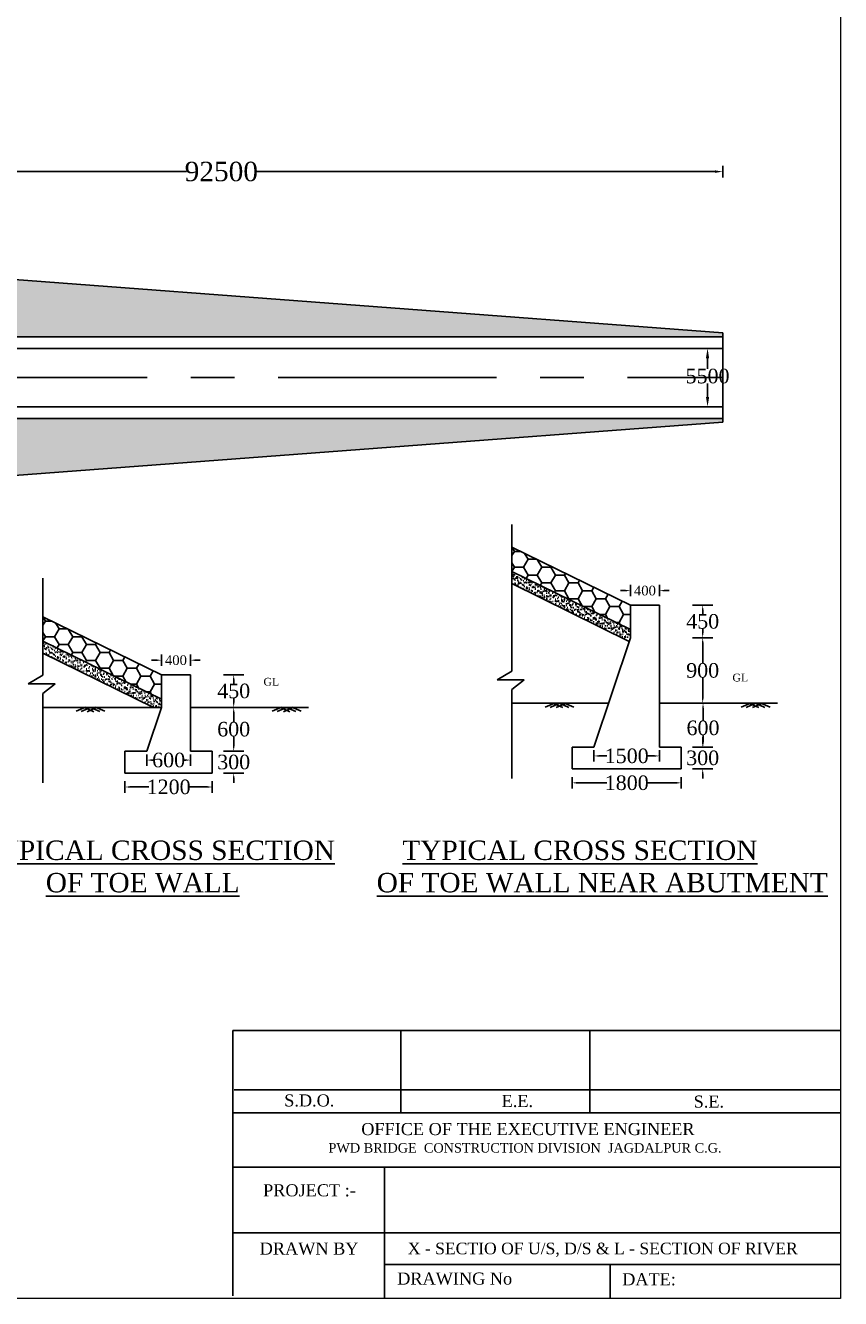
# Model space of a CAD drawing. Header units: millimetres. Extents: x -20950785 to 389010297, y -11535949 to 14056629.
# Tile 27 of 256: x 8557750 to 8641736, y -793794 to -662681. Entities that reach past the tile are written whole.
import ezdxf

# ---------------------------------------------------------------- set-up
doc = ezdxf.new("R2010")
doc.units = ezdxf.units.MM
doc.header["$LTSCALE"] = 60
doc.header["$MEASUREMENT"] = 0
doc.linetypes.add('CENTERX2', pattern=[4, 2.5, -0.5, 0.5, -0.5])
doc.styles.add('style1', font='txt.shx', dxfattribs={"height": 1})
doc.dimstyles.get("Standard").update_dxf_attribs({"dimtxt": 400, "dimasz": 215, "dimexe": 0.18, "dimexo": 0.0625, "dimgap": 0.09, "dimtad": 0, "dimtih": 1, "dimtoh": 1, "dimdec": 0, "dimzin": 4, "dimdsep": 46, "dimtxsty": 'Standard', "dimblk": 'OPEN90', "dimcen": 0, "dimadec": 0, "dimazin": 1, "dimtfac": 1, "dimtdec": 0, "dimtix": 1, "dimtofl": 0, "dimtmove": 0, "dimatfit": 3, "dimldrblk": 'OPEN30', "dimfxl": 1, "dimtolj": 1, "dimtzin": 0, "dimarcsym": 0})

# ---------------------------------------------------------------- blocks, each defined once
blk = doc.blocks.new('*D107')
at = {"color": 0, "linetype": 'Continuous', "lineweight": -2, "transparency": 16777216}
for p, q in [((8526279, -677788), (8526279, -677732)), ((8527079, -677732), (8574355, -677732)), ((8628791, -677732), (8581516, -677732)), ((8629591, -677732), (8629591, -677732))]:
    blk.add_line(p, q, dxfattribs=at)
for points in [[(8527079, -677599), (8527079, -677866), (8526279, -677732)], [(8628791, -677599), (8628791, -677866), (8629591, -677732)]]:
    blk.add_solid(points, dxfattribs=at)
at = {"layer": 'Defpoints', "color": 0, "linetype": 'Continuous', "lineweight": -2, "transparency": 16777216}
for p in [(8526279, -677732), (8526279, -677788), (8629591, -677732)]:
    blk.add_point(p, dxfattribs=at)
at = {"color": 0, "linetype": 'Continuous', "transparency": 16777216, "insert": (8577935, -677732), "char_height": 500, "attachment_point": 5}
blk.add_mtext('\\A1;{\\fTimes New Roman|b0|i0|c0|p18;\\H4x;92500}', dxfattribs=at)
blk = doc.blocks.new('*D122')
at = {"color": 0, "linetype": 'Continuous', "lineweight": -2, "transparency": 16777216}
for p, q in [((8571255, -728052), (8570755, -728052)), ((8571755, -728052), (8571755, -728052)), ((8574755, -728052), (8574755, -728052)), ((8575255, -728052), (8575755, -728052))]:
    blk.add_line(p, q, dxfattribs=at)
for points in [[(8571255, -727968), (8571255, -728135), (8571755, -728052)], [(8575255, -727968), (8575255, -728135), (8574755, -728052)]]:
    blk.add_solid(points, dxfattribs=at)
at = {"layer": 'Defpoints', "color": 0, "linetype": 'Continuous', "lineweight": -2, "transparency": 16777216}
for p in [(8571755, -728052), (8574755, -728052), (8574755, -728052)]:
    blk.add_point(p, dxfattribs=at)
at = {"color": 0, "linetype": 'Continuous', "transparency": 16777216, "insert": (8573255, -728052), "char_height": 300, "attachment_point": 5}
blk.add_mtext('\\A1;{\\fTimes New Roman|b0|i0|c0|p18;\\H3.33333x;400}', dxfattribs=at)
blk = doc.blocks.new('*D123')
at = {"color": 0, "linetype": 'Continuous', "lineweight": -2, "transparency": 16777216}
for p, q in [((8568005, -741110), (8568005, -741110)), ((8568505, -741110), (8570459, -741110)), ((8576505, -741110), (8574551, -741110)), ((8577005, -741110), (8577005, -741110))]:
    blk.add_line(p, q, dxfattribs=at)
for points in [[(8568505, -741026), (8568505, -741193), (8568005, -741110)], [(8576505, -741026), (8576505, -741193), (8577005, -741110)]]:
    blk.add_solid(points, dxfattribs=at)
at = {"layer": 'Defpoints', "color": 0, "linetype": 'Continuous', "lineweight": -2, "transparency": 16777216}
for p in [(8568005, -741110), (8577005, -741110), (8577005, -741110)]:
    blk.add_point(p, dxfattribs=at)
at = {"color": 0, "linetype": 'Continuous', "transparency": 16777216, "insert": (8572505, -741110), "char_height": 300, "attachment_point": 5}
blk.add_mtext('\\A1;{\\fTimes New Roman|b0|i0|c0|p18;\\H5x;1200}', dxfattribs=at)
blk = doc.blocks.new('*D124')
at = {"color": 0, "linetype": 'Continuous', "lineweight": -2, "transparency": 16777216}
for p, q in [((8570255, -738340), (8570255, -738340)), ((8570755, -738340), (8570931, -738340)), ((8574255, -738340), (8574079, -738340)), ((8574755, -738340), (8574755, -738340))]:
    blk.add_line(p, q, dxfattribs=at)
for points in [[(8570755, -738257), (8570755, -738424), (8570255, -738340)], [(8574255, -738257), (8574255, -738424), (8574755, -738340)]]:
    blk.add_solid(points, dxfattribs=at)
at = {"layer": 'Defpoints', "color": 0, "linetype": 'Continuous', "lineweight": -2, "transparency": 16777216}
for p in [(8570255, -738340), (8574755, -738340), (8574755, -738340)]:
    blk.add_point(p, dxfattribs=at)
at = {"color": 0, "linetype": 'Continuous', "transparency": 16777216, "insert": (8572505, -738340), "char_height": 300, "attachment_point": 5}
blk.add_mtext('\\A1;{\\fTimes New Roman|b0|i0|c0|p18;\\H5x;600}', dxfattribs=at)
blk = doc.blocks.new('*D125')
at = {"color": 0, "linetype": 'Continuous', "lineweight": -2, "transparency": 16777216}
for p, q in [((8579207, -729547), (8579207, -729547)), ((8579207, -730047), (8579207, -730465)), ((8579207, -732410), (8579207, -731991)), ((8579207, -732910), (8579207, -732910))]:
    blk.add_line(p, q, dxfattribs=at)
for points in [[(8579124, -730047), (8579291, -730047), (8579207, -729547)], [(8579124, -732410), (8579291, -732410), (8579207, -732910)]]:
    blk.add_solid(points, dxfattribs=at)
at = {"layer": 'Defpoints', "color": 0, "linetype": 'Continuous', "lineweight": -2, "transparency": 16777216}
for p in [(8579207, -729547), (8579207, -729547), (8579207, -732910)]:
    blk.add_point(p, dxfattribs=at)
at = {"color": 0, "linetype": 'Continuous', "transparency": 16777216, "insert": (8579207, -731228), "char_height": 300, "attachment_point": 5}
blk.add_mtext('\\A1;{\\fTimes New Roman|b0|i0|c0|p18;\\H5x;450}', dxfattribs=at)
blk = doc.blocks.new('*D126')
at = {"color": 0, "linetype": 'Continuous', "lineweight": -2, "transparency": 16777216}
for p, q in [((8579207, -732910), (8579207, -732910)), ((8579207, -733410), (8579207, -734403)), ((8579207, -736922), (8579207, -735929)), ((8579207, -737422), (8579207, -737422))]:
    blk.add_line(p, q, dxfattribs=at)
for points in [[(8579124, -733410), (8579290, -733410), (8579207, -732910)], [(8579124, -736922), (8579290, -736922), (8579207, -737422)]]:
    blk.add_solid(points, dxfattribs=at)
at = {"layer": 'Defpoints', "color": 0, "linetype": 'Continuous', "lineweight": -2, "transparency": 16777216}
for p in [(8579207, -732910), (8579207, -732910), (8579207, -737422)]:
    blk.add_point(p, dxfattribs=at)
at = {"color": 0, "linetype": 'Continuous', "transparency": 16777216, "insert": (8579207, -735166), "char_height": 300, "attachment_point": 5}
blk.add_mtext('\\A1;{\\fTimes New Roman|b0|i0|c0|p18;\\H5x;600}', dxfattribs=at)
blk = doc.blocks.new('*D127')
at = {"color": 0, "linetype": 'Continuous', "lineweight": -2, "transparency": 16777216}
for p, q in [((8579207, -736922), (8579207, -736422)), ((8579207, -737422), (8579207, -737422)), ((8579207, -739672), (8579207, -739672)), ((8579207, -740172), (8579207, -740672))]:
    blk.add_line(p, q, dxfattribs=at)
for points in [[(8579124, -736922), (8579291, -736922), (8579207, -737422)], [(8579124, -740172), (8579291, -740172), (8579207, -739672)]]:
    blk.add_solid(points, dxfattribs=at)
at = {"layer": 'Defpoints', "color": 0, "linetype": 'Continuous', "lineweight": -2, "transparency": 16777216}
for p in [(8579207, -737422), (8579207, -737422), (8579207, -739672)]:
    blk.add_point(p, dxfattribs=at)
at = {"color": 0, "linetype": 'Continuous', "transparency": 16777216, "insert": (8579207, -738547), "char_height": 300, "attachment_point": 5}
blk.add_mtext('\\A1;{\\fTimes New Roman|b0|i0|c0|p18;\\H5x;300}', dxfattribs=at)
blk = doc.blocks.new('*D128')
at = {"color": 0, "linetype": 'Continuous', "lineweight": -2, "transparency": 16777216}
for p, q in [((8619578, -720887), (8619078, -720887)), ((8620078, -720887), (8620078, -720887)), ((8623078, -720887), (8623078, -720887)), ((8623578, -720887), (8624078, -720887))]:
    blk.add_line(p, q, dxfattribs=at)
for points in [[(8619578, -720803), (8619578, -720970), (8620078, -720887)], [(8623578, -720803), (8623578, -720970), (8623078, -720887)]]:
    blk.add_solid(points, dxfattribs=at)
at = {"layer": 'Defpoints', "color": 0, "linetype": 'Continuous', "lineweight": -2, "transparency": 16777216}
for p in [(8620078, -720887), (8623078, -720887), (8623078, -720887)]:
    blk.add_point(p, dxfattribs=at)
at = {"color": 0, "linetype": 'Continuous', "transparency": 16777216, "insert": (8621578, -720887), "char_height": 300, "attachment_point": 5}
blk.add_mtext('\\A1;{\\fTimes New Roman|b0|i0|c0|p18;\\H3.33333x;400}', dxfattribs=at)
blk = doc.blocks.new('*D129')
at = {"color": 0, "linetype": 'Continuous', "lineweight": -2, "transparency": 16777216}
for p, q in [((8614078, -740683), (8614078, -740682)), ((8614578, -740683), (8617658, -740683)), ((8624828, -740683), (8621749, -740683)), ((8625328, -740683), (8625328, -740682))]:
    blk.add_line(p, q, dxfattribs=at)
for points in [[(8614578, -740599), (8614578, -740766), (8614078, -740683)], [(8624828, -740599), (8624828, -740766), (8625328, -740683)]]:
    blk.add_solid(points, dxfattribs=at)
at = {"layer": 'Defpoints', "color": 0, "linetype": 'Continuous', "lineweight": -2, "transparency": 16777216}
for p in [(8614078, -740683), (8625328, -740683), (8625328, -740683)]:
    blk.add_point(p, dxfattribs=at)
at = {"color": 0, "linetype": 'Continuous', "transparency": 16777216, "insert": (8619703, -740683), "char_height": 300, "attachment_point": 5}
blk.add_mtext('\\A1;{\\fTimes New Roman|b0|i0|c0|p18;\\H5x;1800}', dxfattribs=at)
blk = doc.blocks.new('*D130')
at = {"color": 0, "linetype": 'Continuous', "lineweight": -2, "transparency": 16777216}
for p, q in [((8616328, -737913), (8616328, -737913)), ((8616828, -737913), (8617658, -737913)), ((8622578, -737913), (8621749, -737913)), ((8623078, -737913), (8623078, -737913))]:
    blk.add_line(p, q, dxfattribs=at)
for points in [[(8616828, -737830), (8616828, -737996), (8616328, -737913)], [(8622578, -737830), (8622578, -737996), (8623078, -737913)]]:
    blk.add_solid(points, dxfattribs=at)
at = {"layer": 'Defpoints', "color": 0, "linetype": 'Continuous', "lineweight": -2, "transparency": 16777216}
for p in [(8616328, -737913), (8623078, -737913), (8623078, -737913)]:
    blk.add_point(p, dxfattribs=at)
at = {"color": 0, "linetype": 'Continuous', "transparency": 16777216, "insert": (8619703, -737913), "char_height": 300, "attachment_point": 5}
blk.add_mtext('\\A1;{\\fTimes New Roman|b0|i0|c0|p18;\\H5x;1500}', dxfattribs=at)
blk = doc.blocks.new('*D131')
at = {"color": 0, "linetype": 'Continuous', "lineweight": -2, "transparency": 16777216}
for p, q in [((8627531, -722382), (8627531, -722382)), ((8627531, -722882), (8627531, -723300)), ((8627531, -725245), (8627531, -724826)), ((8627531, -725745), (8627531, -725745))]:
    blk.add_line(p, q, dxfattribs=at)
for points in [[(8627447, -722882), (8627614, -722882), (8627531, -722382)], [(8627447, -725245), (8627614, -725245), (8627531, -725745)]]:
    blk.add_solid(points, dxfattribs=at)
at = {"layer": 'Defpoints', "color": 0, "linetype": 'Continuous', "lineweight": -2, "transparency": 16777216}
for p in [(8627531, -722382), (8627531, -722382), (8627531, -725745)]:
    blk.add_point(p, dxfattribs=at)
at = {"color": 0, "linetype": 'Continuous', "transparency": 16777216, "insert": (8627531, -724063), "char_height": 300, "attachment_point": 5}
blk.add_mtext('\\A1;{\\fTimes New Roman|b0|i0|c0|p18;\\H5x;450}', dxfattribs=at)
blk = doc.blocks.new('*D132')
at = {"color": 0, "linetype": 'Continuous', "lineweight": -2, "transparency": 16777216}
for p, q in [((8627530, -725745), (8627530, -725745)), ((8627530, -726245), (8627530, -728348)), ((8627530, -731982), (8627530, -729879)), ((8627530, -732482), (8627530, -732482))]:
    blk.add_line(p, q, dxfattribs=at)
for points in [[(8627447, -726245), (8627614, -726245), (8627530, -725745)], [(8627447, -731982), (8627614, -731982), (8627530, -732482)]]:
    blk.add_solid(points, dxfattribs=at)
at = {"layer": 'Defpoints', "color": 0, "linetype": 'Continuous', "lineweight": -2, "transparency": 16777216}
for p in [(8627530, -725745), (8627531, -725745), (8627530, -732482)]:
    blk.add_point(p, dxfattribs=at)
at = {"color": 0, "linetype": 'Continuous', "transparency": 16777216, "insert": (8627530, -729114), "char_height": 300, "attachment_point": 5}
blk.add_mtext('\\A1;{\\fTimes New Roman|b0|i0|c0|p18;\\H5x;900}', dxfattribs=at)
blk = doc.blocks.new('*D133')
at = {"color": 0, "linetype": 'Continuous', "lineweight": -2, "transparency": 16777216}
for p, q in [((8627531, -736495), (8627531, -735995)), ((8627531, -736995), (8627531, -736995)), ((8627531, -739245), (8627531, -739245)), ((8627531, -739745), (8627531, -740245))]:
    blk.add_line(p, q, dxfattribs=at)
for points in [[(8627447, -736495), (8627614, -736495), (8627531, -736995)], [(8627447, -739745), (8627614, -739745), (8627531, -739245)]]:
    blk.add_solid(points, dxfattribs=at)
at = {"layer": 'Defpoints', "color": 0, "linetype": 'Continuous', "lineweight": -2, "transparency": 16777216}
for p in [(8627531, -736995), (8627531, -736995), (8627531, -739245)]:
    blk.add_point(p, dxfattribs=at)
at = {"color": 0, "linetype": 'Continuous', "transparency": 16777216, "insert": (8627531, -738120), "char_height": 300, "attachment_point": 5}
blk.add_mtext('\\A1;{\\fTimes New Roman|b0|i0|c0|p18;\\H5x;300}', dxfattribs=at)
blk = doc.blocks.new('*D138')
at = {"color": 0, "linetype": 'Continuous', "lineweight": -2, "transparency": 16777216}
for p, q in [((8628032, -695946), (8628032, -695946)), ((8628032, -696946), (8628032, -698035)), ((8628032, -700946), (8628032, -699561)), ((8628032, -701946), (8628032, -701946))]:
    blk.add_line(p, q, dxfattribs=at)
for points in [[(8627865, -696946), (8628198, -696946), (8628032, -695946)], [(8627865, -700946), (8628198, -700946), (8628032, -701946)]]:
    blk.add_solid(points, dxfattribs=at)
at = {"layer": 'Defpoints', "color": 0, "linetype": 'Continuous', "lineweight": -2, "transparency": 16777216}
for p in [(8628032, -695946), (8628032, -701946), (8628032, -701946)]:
    blk.add_point(p, dxfattribs=at)
at = {"color": 0, "linetype": 'Continuous', "transparency": 16777216, "insert": (8628032, -698798), "char_height": 500, "attachment_point": 5}
blk.add_mtext('\\A1;{\\fTimes New Roman|b0|i0|c0|p18;\\H3x;5500}', dxfattribs=at)
blk = doc.blocks.new('*D139')
at = {"color": 0, "linetype": 'Continuous', "lineweight": -2, "transparency": 16777216}
for p, q in [((8628543, -732482), (8627564, -732482)), ((8627564, -732982), (8627564, -734267)), ((8627564, -736495), (8627564, -735793)), ((8628569, -736995), (8627564, -736995))]:
    blk.add_line(p, q, dxfattribs=at)
for points in [[(8627480, -732982), (8627647, -732982), (8627564, -732482)], [(8627480, -736495), (8627647, -736495), (8627564, -736995)]]:
    blk.add_solid(points, dxfattribs=at)
at = {"layer": 'Defpoints', "color": 0, "linetype": 'Continuous', "lineweight": -2, "transparency": 16777216}
for p in [(8627564, -732482), (8628543, -732482), (8628569, -736995)]:
    blk.add_point(p, dxfattribs=at)
at = {"color": 0, "linetype": 'Continuous', "transparency": 16777216, "insert": (8627564, -735030), "char_height": 300, "attachment_point": 5}
blk.add_mtext('\\A1;{\\fTimes New Roman|b0|i0|c0|p18;\\H5x;600}', dxfattribs=at)

msp = doc.modelspace()

# ---------------------------------------------------------------- hatches: boundary and pattern name
at = {"linetype": 'ByBlock', "lineweight": -2, "ltscale": 2}
h = msp.add_hatch(dxfattribs=at)
h.set_pattern_fill('AR-CONC', color=256, scale=200)
h.set_pattern_definition([(50, (0, 0), (1434.52037, -125.50427), [150, -1650]), (355, (0, 0), (-277.50267, 1504.38427), [120, -1320]), (100.451444, (119.5, -10.5), (1157.0177, 1378.87998), [127.48038, -1402.28422]), (46.1842, (0, 400), (2134.48266, -331.03856), [225, -2475]), (96.635635, (177.9, 372.4), (1869.3239, 1948.2372), [191.2207, -2103.4275]), (351.184164, (0, 400), (1869.3239, 1948.2372), [180, -1980]), (21, (200, 300), (1193.8141, -805.23778), [150, -1650]), (326, (200, 300), (486.63066, 1450.3001), [120, -1320]), (71.451445, (299.5, 232.9), (1680.44475, 645.0623), [127.48038, -1402.28422]), (37.5, (0, 0), (24.31971, 665.787708), [0, -1304, 0, -1340, 0, -1325]), (7.5, (0, 0), (526.139075, 788.823424), [0, -764, 0, -1274, 0, -505]), (327.5, (-446, 0), (1067.644872, -45.109743), [0, -500, 0, -1560, 0, -2070]), (317.5, (-646, 0), (1166.37234, 200.20996), [0, -650, 0, -1036, 0, -1470])])
h.paths.add_polyline_path([(8446985.68, -684503.35), (8355110.81, -694194.97), (8355110.81, -694597.19), (8416687.16, -694597.19), (8446687.16, -693547.19), (8446985.68, -693547.19)])
h.paths.add_polyline_path([(8446985.68, -704047.19), (8446687.16, -704047.19), (8416687.16, -702997.19), (8355110.81, -702997.19), (8355110.81, -703399.41), (8446985.68, -713091.03)])
h.paths.add_polyline_path([(8629591.02, -703546.72), (8629591.02, -703145.58), (8542447.84, -703145.58), (8542447.84, -710113.58)])
h.paths.add_polyline_path([(8542447.84, -687777.59), (8542447.84, -694745.58), (8629591.02, -694745.58), (8629591.02, -694344.45)])
at = {"linetype": 'Continuous'}
h = msp.add_hatch(dxfattribs=at)
h.set_pattern_fill('HONEY', color=256, scale=7500)
h.set_pattern_definition([(0, (-7694526.55, 1646585.1), (1406.25, 811.898816), [937.5, -1875]), (120, (-7694526.55, 1646585.1), (-1406.25, 811.898816), [937.5, -1875]), (60, (-7694526.55, 1646585.1), (3e-13, 1623.797632), [-1875, 937.5])])
h.paths.add_polyline_path([(8607879.92, -716410.81), (8607879.92, -718912.59), (8620078.29, -724885.87), (8620078.29, -722381.85)])
h = msp.add_hatch(dxfattribs=at)
h.set_pattern_fill('AR-SAND', color=256, scale=225)
h.set_pattern_definition([(37.5, (-7694526.55, 1646585.14), (-14.1735056, 433.535348), [0, -342, 0, -382.5, 0, -365.625]), (7.5, (-7694526.55, 1646585.14), (398.199759, 634.982865), [0, -184.5, 0, -308.25, 0, -118.125]), (327.5, (-7694803.3, 1646585.14), (700.681919, 1.273287), [0, -112.5, 0, -405, 0, -528.75]), (317.5, (-7694803.3, 1646585.14), (676.378486, 197.477002), [0, -56.25, 0, -265.5, 0, -303.75])])
h.paths.add_polyline_path([(8607879.92, -718912.59), (8607879.92, -720165.22), (8619273.91, -725744.62), (8620078.29, -725744.62), (8620078.29, -724885.87)])
h = msp.add_hatch(dxfattribs=at)
h.set_pattern_fill('HONEY', color=256, scale=7500)
h.set_pattern_definition([(0, (-7742849.8, 1639420.1), (1406.25, 811.898816), [937.5, -1875]), (120, (-7742849.8, 1639420.1), (-1406.25, 811.898816), [937.5, -1875]), (60, (-7742849.8, 1639420.1), (3e-13, 1623.797632), [-1875, 937.5])])
h.paths.add_polyline_path([(8559556.68, -723575.82), (8559556.68, -726077.6), (8571755.05, -732050.89), (8571755.05, -729546.87)])
h = msp.add_hatch(dxfattribs=at)
h.set_pattern_fill('AR-SAND', color=256, scale=225)
h.set_pattern_definition([(37.5, (-7742849.8, 1639420.12), (-14.1735056, 433.535348), [0, -342, 0, -382.5, 0, -365.625]), (7.5, (-7742849.8, 1639420.1), (398.199759, 634.982865), [0, -184.5, 0, -308.25, 0, -118.125]), (327.5, (-7743126.54, 1639420.12), (700.681919, 1.273287), [0, -112.5, 0, -405, 0, -528.75]), (317.5, (-7743126.54, 1639420.1), (676.378486, 197.477002), [0, -56.25, 0, -265.5, 0, -303.75])])
h.paths.add_polyline_path([(8559556.68, -726077.6), (8559556.68, -727330.24), (8570950.67, -732909.64), (8571755.05, -732909.64), (8571755.05, -732050.89)])

# ---------------------------------------------------------------- linework, layer by layer
at = {"lineweight": 5}
for p, q in [((8641735.75, -600358.69), (8641735.75, -793794.32)), ((8641735.75, -793794.32), (8343253.98, -793794.32))]:
    msp.add_line(p, q, dxfattribs=at)
at = {"linetype": 'Continuous'}
for p, q in [((8629591.02, -678332.3), (8629591.02, -677131.77)), ((8529279.29, -694745.58), (8629591.02, -694745.58)), ((8529279.29, -703145.58), (8629591.02, -703145.58)), ((8607879.92, -714084.24), (8607879.92, -729178.12)), ((8559556.68, -719592.95), (8559556.68, -729605.38)), ((8620078.29, -721471.79), (8620078.29, -720301.61)), ((8623078.29, -721471.79), (8623078.29, -720301.61)), ((8620078.29, -722381.85), (8620078.29, -725744.62)), ((8623078.29, -722381.85), (8620078.29, -722381.85)), ((8623078.29, -722381.85), (8623078.29, -736994.62)), ((8626491.63, -722381.85), (8628568.7, -722381.85)), ((8620078.29, -725744.62), (8616328.29, -736994.62)), ((8626491.63, -725744.62), (8628568.7, -725744.62)), ((8571755.05, -728636.81), (8571755.05, -727466.63)), ((8574755.05, -728636.81), (8574755.05, -727466.63)), ((8623078.29, -728209.55), (8623078.29, -727039.38)), ((8559556.68, -729605.38), (8558044.69, -730492.56)), ((8571755.05, -729546.87), (8571755.05, -732909.64)), ((8574755.05, -729546.87), (8571755.05, -729546.87)), ((8574755.05, -729546.87), (8574755.05, -737421.87)), ((8578168.39, -729546.87), (8580245.46, -729546.87)), ((8607879.92, -729178.12), (8606367.93, -730065.31)), ((8606367.93, -730065.31), (8609130.64, -730065.31)), ((8609130.64, -730065.31), (8607879.92, -731070.78)), ((8558044.69, -730492.56), (8560807.4, -730492.56)), ((8560807.4, -730492.56), (8559556.68, -731498.03)), ((8559556.68, -731498.03), (8559556.68, -740667.97)), ((8607879.92, -731070.78), (8607879.92, -740240.72)), ((8559556.68, -732909.64), (8571755.05, -732909.64)), ((8571755.05, -732909.64), (8570255.05, -737421.87)), ((8574755.05, -732909.64), (8586927.4, -732909.64)), ((8607879.92, -732482.38), (8617832.37, -732482.38)), ((8623078.29, -732482.38), (8635250.65, -732482.38)), ((8570255.05, -737421.87), (8568005.05, -737421.87)), ((8568005.05, -737421.87), (8568005.05, -739671.87)), ((8570255.05, -738925.4), (8570255.05, -737755.23)), ((8577005.05, -737421.87), (8574755.05, -737421.87)), ((8574755.05, -738925.4), (8574755.05, -737755.23)), ((8577005.05, -737421.87), (8577005.05, -739671.87)), ((8578168.39, -737421.87), (8580245.46, -737421.87)), ((8616328.29, -736994.62), (8614078.29, -736994.62)), ((8614078.29, -736994.62), (8614078.29, -739244.62)), ((8616328.29, -738498.15), (8616328.29, -737327.98)), ((8625328.29, -736994.62), (8623078.29, -736994.62)), ((8623078.29, -738498.15), (8623078.29, -737327.98)), ((8625328.29, -736994.62), (8625328.29, -739244.62)), ((8626491.63, -736994.62), (8628568.7, -736994.62)), ((8625328.29, -739244.62), (8614078.29, -739244.62)), ((8626491.63, -739244.62), (8628568.7, -739244.62)), ((8577005.05, -739671.87), (8568005.05, -739671.87)), ((8568005.05, -741694.91), (8568005.05, -740524.74)), ((8577005.05, -741694.91), (8577005.05, -740524.74)), ((8578168.39, -739671.87), (8580245.46, -739671.87)), ((8614078.29, -741267.66), (8614078.29, -740097.49)), ((8625328.29, -741267.66), (8625328.29, -740097.49))]:
    msp.add_line(p, q, dxfattribs=at)
at = {"linetype": 'ByBlock', "lineweight": -2, "ltscale": 2}
for p, q in [((8489621.08, -683796.72), (8629621.08, -694346.72)), ((8629591.02, -694344.45), (8629591.02, -703546.72)), ((8489621.08, -714094.45), (8629621.08, -703544.45))]:
    msp.add_line(p, q, dxfattribs=at)
at = {"linetype": 'Continuous', "ltscale": 500}
for p, q in [((8529279.29, -695945.58), (8629591.02, -695945.58)), ((8529286.87, -701945.58), (8629591.02, -701945.58))]:
    msp.add_line(p, q, dxfattribs=at)
at = {"linetype": 'CENTERX2', "ltscale": 150}
msp.add_line((8475779.29, -698945.58), (8629591.02, -698945.58), dxfattribs=at)
for p, q in [((8563924.34, -732891.91), (8562962.12, -733316.75)), ((8564445.77, -732909.64), (8563483.55, -733334.48)), ((8564445.77, -732909.64), (8565407.99, -733334.48)), ((8564967.2, -732891.91), (8565929.42, -733316.75)), ((8584139.08, -732891.91), (8583176.86, -733316.75)), ((8584660.51, -732909.64), (8583698.29, -733334.48)), ((8584660.51, -732909.64), (8585622.73, -733334.48)), ((8585181.94, -732891.91), (8586144.16, -733316.75)), ((8612247.58, -732464.66), (8611285.36, -732889.5)), ((8612769.01, -732482.38), (8611806.79, -732907.23)), ((8612142.51, -732503.69), (8613104.72, -732928.53)), ((8613395.52, -732503.69), (8612433.3, -732928.53)), ((8612769.01, -732482.38), (8613731.23, -732907.23)), ((8613290.44, -732464.66), (8614252.66, -732889.5)), ((8632462.32, -732464.66), (8631500.1, -732889.5)), ((8632983.75, -732482.38), (8632021.53, -732907.23)), ((8632357.25, -732503.69), (8633319.46, -732928.53)), ((8633610.26, -732503.69), (8632648.04, -732928.53)), ((8632983.75, -732482.38), (8633945.97, -732907.23)), ((8633505.18, -732464.66), (8634467.4, -732889.5)), ((8563819.26, -732930.94), (8564781.48, -733355.78)), ((8565072.27, -732930.94), (8564110.06, -733355.78)), ((8584034, -732930.94), (8584996.22, -733355.78)), ((8585287.01, -732930.94), (8584324.8, -733355.78)), ((8579118.09, -766186.2, -27000), (8641735.75, -766186.2, -27000)), ((8579118.09, -766186.2, -27000), (8579118.09, -793524.32, -27000)), ((8596423.05, -766186.2, -27000), (8596423.05, -774660.2, -27000)), ((8615903.1, -766186.2, -27000), (8615903.1, -774660.2, -27000)), ((8579242.54, -772283.56, -27000), (8641735.75, -772283.56, -27000)), ((8579118.09, -774660.2, -27000), (8641735.75, -774660.2, -27000)), ((8579118.09, -780279.38, -27000), (8594736.08, -780279.38, -27000)), ((8594736.08, -780279.38, -54000), (8594736.08, -793524.32, -54000)), ((8594736.08, -780279.38, -27000), (8641735.75, -780279.38, -27000)), ((8594736.08, -780279.38, -27000), (8594736.08, -793794.32, -27000)), ((8579118.09, -787044.45, -26240.8), (8594736.08, -787044.45, -20471.66)), ((8594736.08, -787044.45, -17174.19), (8641735.75, -787044.45, 187.05)), ((8594736.08, -790284.45, -27000), (8641735.75, -790284.45, -27000)), ((8617982.73, -790284.45, -27000), (8617982.73, -793794.32, -27000))]:
    msp.add_line(p, q)
at = {"linetype": 'Continuous'}
for points in [[(8607879.92, -716410.81), (8620078.29, -722381.85)], [(8620078.29, -724885.87), (8607879.92, -718912.59)], [(8619955.5, -726112.99), (8607879.92, -720165.22)], [(8559556.68, -723575.82), (8571755.05, -729546.87)], [(8571755.05, -732050.89), (8559556.68, -726077.6)], [(8570950.67, -732909.64), (8559556.68, -727330.24)]]:
    msp.add_lwpolyline(points, dxfattribs=at)

# ---------------------------------------------------------------- texts
at = {"attachment_point": 1, "style": 'style1'}
for s, insert, char_height in [('{\\fTimes New Roman|b0|i0|c0|p18;\\H0.30864x;GL\\H3.24x;                         }', (8582275.82, -729869.75), 2592), ('{\\fTimes New Roman|b0|i0|c0|p18;\\H0.30864x;GL\\H3.24x;                         }', (8630599.07, -729442.49), 2592), ('{\\fTimes New Roman|b0|i0|c0|p18;\\H0.96451x;\\LTYPICAL CROSS SECTION\\l \\P         \\LOF TOE WALL\\l    \\H1.0368x;                   }', (8553050.52, -746626.36), 2073.6), ('{\\fTimes New Roman|b0|i0|c0|p18;\\H0.72338x;      \\H1.33333x;\\LTYPICAL CROSS SECTION\\l \\P \\LOF TOE WALL NEAR ABUTMENT\\H0.75x;\\l  \\H1.3824x;                    }', (8593184.87, -746626.36), 2073.6), ('{\\fTimes New Roman|b0|i0|c0|p18;S.D.O.                         }', (8584412.89, -772769.46), 1244.16), ('{\\fTimes New Roman|b0|i0|c0|p18;E.E.                         }', (8606819.36, -772824.19, -27000), 1244.16), ('{\\fTimes New Roman|b0|i0|c0|p18;S.E.                         }', (8626600.04, -772887.18, -27000), 1244.16), ('{\\fTimes New Roman|b0|i0|c0|p18;                      OFFICE OF THE EXECUTIVE ENGINEER \\P       \\H0.7813x;          PWD BRIDGE  CONSTRUCTION DIVISION  JAGDALPUR C.G. \\H1.28x;  }', (8582016.23, -775716.94, -48600), 1244.16), ('{\\fTimes New Roman|b0|i0|c0|p18;PROJECT :-                       }', (8582237.47, -782023.93, -54000), 1244.16), ('{\\fTimes New Roman|b0|i0|c0|p18;\\H0.7716x;X - SECTIO OF U/S, D/S & L - SECTION OF RIVER \\H1.296x;                     }', (8597144.47, -788036.88, -27000), 1555.2), ('{\\fTimes New Roman|b0|i0|c0|p18;DRAWN BY                        }', (8581883.66, -788029.26), 1244.16), ('{\\fTimes New Roman|b0|i0|c0|p18;DRAWING No                      }', (8596052.31, -791117, -27000), 1244.16), ('{\\fTimes New Roman|b0|i0|c0|p18;DATE:                       }', (8619233.77, -791190.57), 1244.16)]:
    msp.add_mtext(s, dxfattribs=dict(at, insert=insert, char_height=char_height))

# ---------------------------------------------------------------- dimensions: what is measured, and where the dimension line sits
at = {"linetype": 'Continuous'}
for base, p1, p2, angle, text, override, picture, middle in [((8526279.09, -677732.42), (8629591.02, -677732.42), (8526279.09, -677787.59), 180, '{\\fTimes New Roman|b0|i0|c0|p18;\\H4x;92500}', {"dimtxt": 500, "dimasz": 800, "dimfxl": 300}, '*D107', (8577935.06, -677732.42)), ((8627530.51, -722381.85), (8627530.51, -725744.62), (8627530.51, -722381.85), 90, '{\\fTimes New Roman|b0|i0|c0|p18;\\H5x;450}', {"dimtxt": 300, "dimasz": 500, "dimfxl": 300}, '*D131', (8627530.51, -724063.24)), ((8627530.17, -725744.62), (8627530.17, -732482.38), (8627530.51, -725744.62), 90, '{\\fTimes New Roman|b0|i0|c0|p18;\\H5x;900}', {"dimtxt": 300, "dimasz": 500, "dimfxl": 300}, '*D132', (8627530.17, -729113.5)), ((8579207.26, -729546.87), (8579207.26, -732909.64), (8579207.26, -729546.87), 90, '{\\fTimes New Roman|b0|i0|c0|p18;\\H5x;450}', {"dimtxt": 300, "dimasz": 500, "dimfxl": 300}, '*D125', (8579207.26, -731228.25)), ((8579206.93, -732909.64), (8579206.93, -737421.87), (8579207.26, -732909.64), 90, '{\\fTimes New Roman|b0|i0|c0|p18;\\H5x;600}', {"dimtxt": 300, "dimasz": 500, "dimfxl": 300}, '*D126', (8579206.93, -735165.75)), ((8579207.26, -737421.87), (8579207.26, -739671.87), (8579207.26, -737421.87), 90, '{\\fTimes New Roman|b0|i0|c0|p18;\\H5x;300}', {"dimtxt": 300, "dimasz": 500, "dimfxl": 300}, '*D127', (8579207.26, -738546.87)), ((8627530.51, -736994.62), (8627530.51, -739244.62), (8627530.51, -736994.62), 90, '{\\fTimes New Roman|b0|i0|c0|p18;\\H5x;300}', {"dimtxt": 300, "dimasz": 500, "dimfxl": 300}, '*D133', (8627530.51, -738119.62))]:
    dim = msp.add_linear_dim(base=base, p1=p1, p2=p2, angle=angle, text=text, dimstyle='Standard', override=override, dxfattribs=at)
    dim.commit()
    dim.dimension.update_dxf_attribs({"geometry": picture, "text_midpoint": middle})
for base, p1, p2, text, override, picture, middle in [((8628031.72, -701945.58), (8628031.72, -695945.58), (8628031.72, -701945.58), '{\\fTimes New Roman|b0|i0|c0|p18;\\H3x;5500}', {"dimtxt": 500, "dimasz": 1000, "dimfxl": 300}, '*D138', (8628031.72, -698797.58)), ((8627563.76, -732482.38), (8628568.7, -736994.62), (8628542.88, -732482.38), '{\\fTimes New Roman|b0|i0|c0|p18;\\H5x;600}', {"dimtxt": 300, "dimasz": 500, "dimfxl": 300}, '*D139', (8627563.76, -735030.1))]:
    dim = msp.add_linear_dim(base=base, p1=p1, p2=p2, angle=90, text=text, dimstyle='Standard', override=override, dxfattribs=at)
    dim.commit()
    dim.dimension.update_dxf_attribs({"geometry": picture, "text_midpoint": middle, "dimtype": 160})
for base, p1, p2, text, picture, middle in [((8623078.29, -720886.7), (8620078.29, -720886.7), (8623078.29, -720886.7), '{\\fTimes New Roman|b0|i0|c0|p18;\\H3.33333x;400}', '*D128', (8621578.29, -720886.7)), ((8574755.05, -728051.72), (8571755.05, -728051.72), (8574755.05, -728051.72), '{\\fTimes New Roman|b0|i0|c0|p18;\\H3.33333x;400}', '*D122', (8573255.05, -728051.72)), ((8574755.05, -738340.32), (8570255.05, -738340.32), (8574755.05, -738340.32), '{\\fTimes New Roman|b0|i0|c0|p18;\\H5x;600}', '*D124', (8572505.05, -738340.32)), ((8623078.29, -737913.07), (8616328.29, -737913.07), (8623078.29, -737913.07), '{\\fTimes New Roman|b0|i0|c0|p18;\\H5x;1500}', '*D130', (8619703.29, -737913.07)), ((8577005.05, -741109.83), (8568005.05, -741109.83), (8577005.05, -741109.83), '{\\fTimes New Roman|b0|i0|c0|p18;\\H5x;1200}', '*D123', (8572505.05, -741109.83)), ((8625328.29, -740682.57), (8614078.29, -740682.57), (8625328.29, -740682.57), '{\\fTimes New Roman|b0|i0|c0|p18;\\H5x;1800}', '*D129', (8619703.29, -740682.57))]:
    dim = msp.add_linear_dim(base=base, p1=p1, p2=p2, text=text, dimstyle='Standard', override={"dimtxt": 300, "dimasz": 500, "dimfxl": 300}, dxfattribs=at)
    dim.commit()
    dim.dimension.update_dxf_attribs({"geometry": picture, "text_midpoint": middle})

doc.saveas('drawing.dxf')
